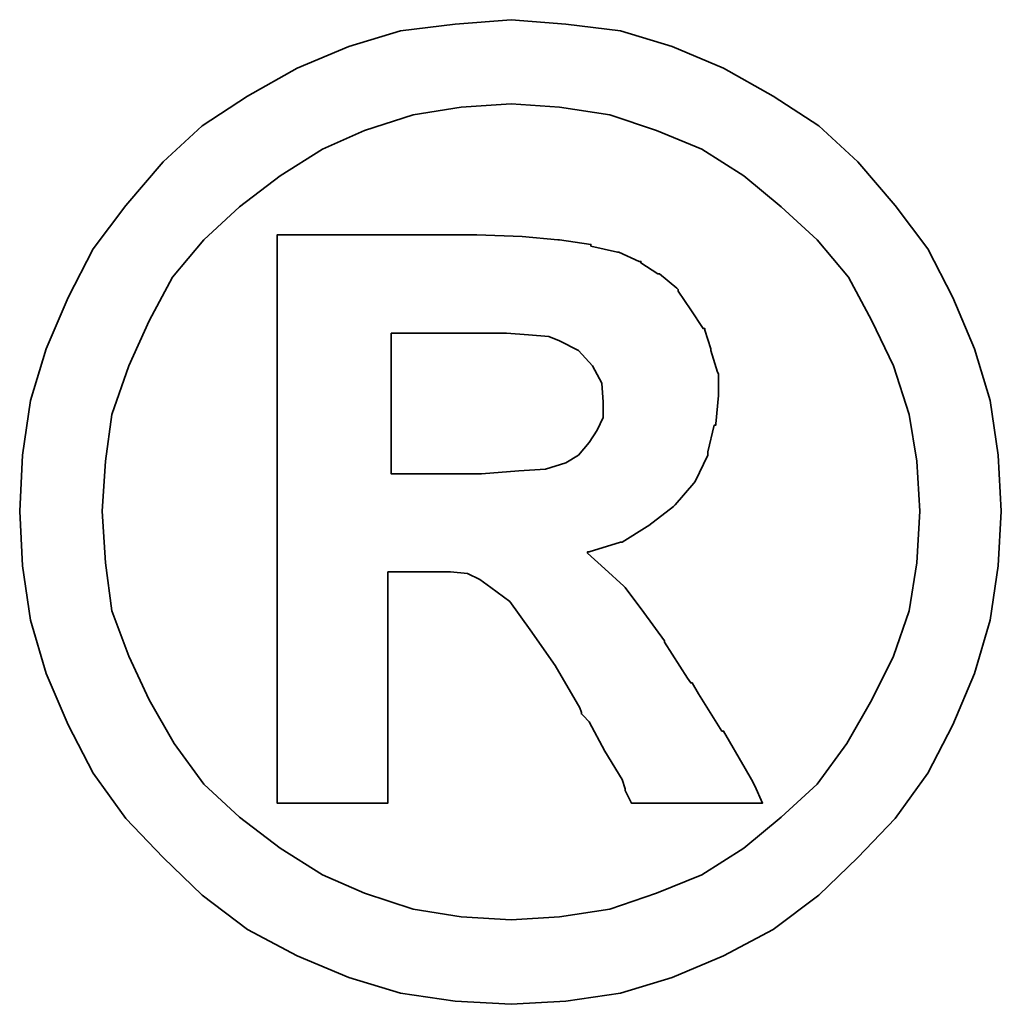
# Model space of a CAD drawing. Header units: millimetres. Extents: x 778 to 970, y 785 to 917.
# Tile 52 of 54: x 952.349 to 953.068, y 855.638 to 856.36. Entities that reach past the tile are written whole.
import ezdxf

# ---------------------------------------------------------------- set-up
doc = ezdxf.new("R2010")
doc.units = ezdxf.units.MM
doc.header["$LTSCALE"] = 0.1
doc.layers.add('layer 1', color=7, linetype='CONTINUOUS')

msp = doc.modelspace()

# ---------------------------------------------------------------- linework, layer by layer
at = {"layer": 'layer 1', "color": 1, "lineweight": 35}
for points, knots in [([(953.06768, 855.99962), (953.06768, 855.99962), (953.0653, 856.04071), (953.0653, 856.04071), (953.0653, 856.04071), (953.0653, 856.04071), (953.05958, 856.08072), (953.05958, 856.08072), (953.05958, 856.08072), (953.05958, 856.08072), (953.04815, 856.11859), (953.04815, 856.11859), (953.04815, 856.11859), (953.04815, 856.11859), (953.03219, 856.15622), (953.03219, 856.15622), (953.03219, 856.15622), (953.03219, 856.15622), (953.01385, 856.19171), (953.01385, 856.19171), (953.01385, 856.19171), (953.01385, 856.19171), (952.99003, 856.22363), (952.99003, 856.22363), (952.99003, 856.22363), (952.99003, 856.22363), (952.96264, 856.25554), (952.96264, 856.25554), (952.96264, 856.25554), (952.96264, 856.25554), (952.93406, 856.28198), (952.93406, 856.28198), (952.93406, 856.28198), (952.93406, 856.28198), (952.90072, 856.30365), (952.90072, 856.30365), (952.90072, 856.30365), (952.90072, 856.30365), (952.86428, 856.32414), (952.86428, 856.32414), (952.86428, 856.32414), (952.86428, 856.32414), (952.82664, 856.3401), (952.82664, 856.3401), (952.82664, 856.3401), (952.82664, 856.3401), (952.78877, 856.35153), (952.78877, 856.35153), (952.78877, 856.35153), (952.78877, 856.35153), (952.74876, 856.35629), (952.74876, 856.35629), (952.74876, 856.35629), (952.74876, 856.35629), (952.70875, 856.35963), (952.70875, 856.35963), (952.70875, 856.35963), (952.70875, 856.35963), (952.66778, 856.35629), (952.66778, 856.35629), (952.66778, 856.35629), (952.66778, 856.35629), (952.62777, 856.35153), (952.62777, 856.35153), (952.62777, 856.35153), (952.62777, 856.35153), (952.5899, 856.3401), (952.5899, 856.3401), (952.5899, 856.3401), (952.5899, 856.3401), (952.55215, 856.32414), (952.55215, 856.32414), (952.55215, 856.32414), (952.55215, 856.32414), (952.51559, 856.30365), (952.51559, 856.30365), (952.51559, 856.30365), (952.51559, 856.30365), (952.48248, 856.28198), (952.48248, 856.28198), (952.48248, 856.28198), (952.48248, 856.28198), (952.4539, 856.25554), (952.4539, 856.25554), (952.4539, 856.25554), (952.4539, 856.25554), (952.42651, 856.22363), (952.42651, 856.22363), (952.42651, 856.22363), (952.42651, 856.22363), (952.40257, 856.19171), (952.40257, 856.19171), (952.40257, 856.19171), (952.40257, 856.19171), (952.38424, 856.15622), (952.38424, 856.15622), (952.38424, 856.15622), (952.38424, 856.15622), (952.36816, 856.11859), (952.36816, 856.11859), (952.36816, 856.11859), (952.36816, 856.11859), (952.35673, 856.08072), (952.35673, 856.08072), (952.35673, 856.08072), (952.35673, 856.08072), (952.35101, 856.04071), (952.35101, 856.04071), (952.35101, 856.04071), (952.35101, 856.04071), (952.34887, 855.99962), (952.34887, 855.99962), (952.34887, 855.99962), (952.34887, 855.99962), (952.35101, 855.95961), (952.35101, 855.95961), (952.35101, 855.95961), (952.35101, 855.95961), (952.35673, 855.91972), (952.35673, 855.91972), (952.35673, 855.91972), (952.35673, 855.91972), (952.36816, 855.88077), (952.36816, 855.88077), (952.36816, 855.88077), (952.36816, 855.88077), (952.38424, 855.84314), (952.38424, 855.84314), (952.38424, 855.84314), (952.38424, 855.84314), (952.40257, 855.80777), (952.40257, 855.80777), (952.40257, 855.80777), (952.40257, 855.80777), (952.42651, 855.77443), (952.42651, 855.77443), (952.42651, 855.77443), (952.42651, 855.77443), (952.4539, 855.74585), (952.4539, 855.74585), (952.4539, 855.74585), (952.4539, 855.74585), (952.48248, 855.71846), (952.48248, 855.71846), (952.48248, 855.71846), (952.48248, 855.71846), (952.51559, 855.69333), (952.51559, 855.69333), (952.51559, 855.69333), (952.51559, 855.69333), (952.55215, 855.67392), (952.55215, 855.67392), (952.55215, 855.67392), (952.55215, 855.67392), (952.5899, 855.65796), (952.5899, 855.65796), (952.5899, 855.65796), (952.5899, 855.65796), (952.62777, 855.64653), (952.62777, 855.64653), (952.62777, 855.64653), (952.62777, 855.64653), (952.66778, 855.64081), (952.66778, 855.64081), (952.66778, 855.64081), (952.66778, 855.64081), (952.70875, 855.63843), (952.70875, 855.63843), (952.70875, 855.63843), (952.70875, 855.63843), (952.74876, 855.64081), (952.74876, 855.64081), (952.74876, 855.64081), (952.74876, 855.64081), (952.78877, 855.64653), (952.78877, 855.64653), (952.78877, 855.64653), (952.78877, 855.64653), (952.82664, 855.65796), (952.82664, 855.65796), (952.82664, 855.65796), (952.82664, 855.65796), (952.86428, 855.67392), (952.86428, 855.67392), (952.86428, 855.67392), (952.86428, 855.67392), (952.90072, 855.69333), (952.90072, 855.69333), (952.90072, 855.69333), (952.90072, 855.69333), (952.93406, 855.71846), (952.93406, 855.71846), (952.93406, 855.71846), (952.93406, 855.71846), (952.96264, 855.74585), (952.96264, 855.74585), (952.96264, 855.74585), (952.96264, 855.74585), (952.99003, 855.77443), (952.99003, 855.77443), (952.99003, 855.77443), (952.99003, 855.77443), (953.01385, 855.80777), (953.01385, 855.80777), (953.01385, 855.80777), (953.01385, 855.80777), (953.03219, 855.84314), (953.03219, 855.84314), (953.03219, 855.84314), (953.03219, 855.84314), (953.04815, 855.88077), (953.04815, 855.88077), (953.04815, 855.88077), (953.04815, 855.88077), (953.05958, 855.91972), (953.05958, 855.91972), (953.05958, 855.91972), (953.05958, 855.91972), (953.0653, 855.95961), (953.0653, 855.95961), (953.0653, 855.95961), (953.0653, 855.95961), (953.06768, 855.99962), (953.06768, 855.99962)], [0, 0, 0, 0, 0.017857, 0.017857, 0.017857, 0.017857, 0.035714, 0.035714, 0.035714, 0.035714, 0.053571, 0.053571, 0.053571, 0.053571, 0.071429, 0.071429, 0.071429, 0.071429, 0.089286, 0.089286, 0.089286, 0.089286, 0.107143, 0.107143, 0.107143, 0.107143, 0.125, 0.125, 0.125, 0.125, 0.142857, 0.142857, 0.142857, 0.142857, 0.160714, 0.160714, 0.160714, 0.160714, 0.178571, 0.178571, 0.178571, 0.178571, 0.196429, 0.196429, 0.196429, 0.196429, 0.214286, 0.214286, 0.214286, 0.214286, 0.232143, 0.232143, 0.232143, 0.232143, 0.25, 0.25, 0.25, 0.25, 0.267857, 0.267857, 0.267857, 0.267857, 0.285714, 0.285714, 0.285714, 0.285714, 0.303571, 0.303571, 0.303571, 0.303571, 0.321429, 0.321429, 0.321429, 0.321429, 0.339286, 0.339286, 0.339286, 0.339286, 0.357143, 0.357143, 0.357143, 0.357143, 0.375, 0.375, 0.375, 0.375, 0.392857, 0.392857, 0.392857, 0.392857, 0.410714, 0.410714, 0.410714, 0.410714, 0.428571, 0.428571, 0.428571, 0.428571, 0.446429, 0.446429, 0.446429, 0.446429, 0.464286, 0.464286, 0.464286, 0.464286, 0.482143, 0.482143, 0.482143, 0.482143, 0.5, 0.5, 0.5, 0.5, 0.517857, 0.517857, 0.517857, 0.517857, 0.535714, 0.535714, 0.535714, 0.535714, 0.553571, 0.553571, 0.553571, 0.553571, 0.571429, 0.571429, 0.571429, 0.571429, 0.589286, 0.589286, 0.589286, 0.589286, 0.607143, 0.607143, 0.607143, 0.607143, 0.625, 0.625, 0.625, 0.625, 0.642857, 0.642857, 0.642857, 0.642857, 0.660714, 0.660714, 0.660714, 0.660714, 0.678571, 0.678571, 0.678571, 0.678571, 0.696429, 0.696429, 0.696429, 0.696429, 0.714286, 0.714286, 0.714286, 0.714286, 0.732143, 0.732143, 0.732143, 0.732143, 0.75, 0.75, 0.75, 0.75, 0.767857, 0.767857, 0.767857, 0.767857, 0.785714, 0.785714, 0.785714, 0.785714, 0.803571, 0.803571, 0.803571, 0.803571, 0.821429, 0.821429, 0.821429, 0.821429, 0.839286, 0.839286, 0.839286, 0.839286, 0.857143, 0.857143, 0.857143, 0.857143, 0.875, 0.875, 0.875, 0.875, 0.892857, 0.892857, 0.892857, 0.892857, 0.910714, 0.910714, 0.910714, 0.910714, 0.928571, 0.928571, 0.928571, 0.928571, 0.946429, 0.946429, 0.946429, 0.946429, 0.964286, 0.964286, 0.964286, 0.964286, 0.982143, 0.982143, 0.982143, 0.982143, 1, 1, 1, 1]), ([(953.00813, 855.99962), (953.00813, 855.99962), (953.00587, 856.03618), (953.00587, 856.03618), (953.00587, 856.03618), (953.00587, 856.03618), (953.00027, 856.07048), (953.00027, 856.07048), (953.00027, 856.07048), (953.00027, 856.07048), (952.98884, 856.10597), (952.98884, 856.10597), (952.98884, 856.10597), (952.98884, 856.10597), (952.97288, 856.13907), (952.97288, 856.13907), (952.97288, 856.13907), (952.97288, 856.13907), (952.95574, 856.17099), (952.95574, 856.17099), (952.95574, 856.17099), (952.95574, 856.17099), (952.93287, 856.19838), (952.93287, 856.19838), (952.93287, 856.19838), (952.93287, 856.19838), (952.90643, 856.22244), (952.90643, 856.22244), (952.90643, 856.22244), (952.90643, 856.22244), (952.87904, 856.2453), (952.87904, 856.2453), (952.87904, 856.2453), (952.87904, 856.2453), (952.84832, 856.26483), (952.84832, 856.26483), (952.84832, 856.26483), (952.84832, 856.26483), (952.81521, 856.27841), (952.81521, 856.27841), (952.81521, 856.27841), (952.81521, 856.27841), (952.78091, 856.28984), (952.78091, 856.28984), (952.78091, 856.28984), (952.78091, 856.28984), (952.74424, 856.29556), (952.74424, 856.29556), (952.74424, 856.29556), (952.74424, 856.29556), (952.70875, 856.29794), (952.70875, 856.29794), (952.70875, 856.29794), (952.70875, 856.29794), (952.67219, 856.29556), (952.67219, 856.29556), (952.67219, 856.29556), (952.67219, 856.29556), (952.63694, 856.28984), (952.63694, 856.28984), (952.63694, 856.28984), (952.63694, 856.28984), (952.60133, 856.27841), (952.60133, 856.27841), (952.60133, 856.27841), (952.60133, 856.27841), (952.57049, 856.26483), (952.57049, 856.26483), (952.57049, 856.26483), (952.57049, 856.26483), (952.53964, 856.2453), (952.53964, 856.2453), (952.53964, 856.2453), (952.53964, 856.2453), (952.50987, 856.22244), (952.50987, 856.22244), (952.50987, 856.22244), (952.50987, 856.22244), (952.48379, 856.19838), (952.48379, 856.19838), (952.48379, 856.19838), (952.48379, 856.19838), (952.46081, 856.17099), (952.46081, 856.17099), (952.46081, 856.17099), (952.46081, 856.17099), (952.44366, 856.13907), (952.44366, 856.13907), (952.44366, 856.13907), (952.44366, 856.13907), (952.42889, 856.10597), (952.42889, 856.10597), (952.42889, 856.10597), (952.42889, 856.10597), (952.41627, 856.07048), (952.41627, 856.07048), (952.41627, 856.07048), (952.41627, 856.07048), (952.41163, 856.03618), (952.41163, 856.03618), (952.41163, 856.03618), (952.41163, 856.03618), (952.40936, 855.99962), (952.40936, 855.99962), (952.40936, 855.99962), (952.40936, 855.99962), (952.41163, 855.96187), (952.41163, 855.96187), (952.41163, 855.96187), (952.41163, 855.96187), (952.41627, 855.92662), (952.41627, 855.92662), (952.41627, 855.92662), (952.41627, 855.92662), (952.42889, 855.8934), (952.42889, 855.8934), (952.42889, 855.8934), (952.42889, 855.8934), (952.44366, 855.86136), (952.44366, 855.86136), (952.44366, 855.86136), (952.44366, 855.86136), (952.462, 855.82945), (952.462, 855.82945), (952.462, 855.82945), (952.462, 855.82945), (952.48379, 855.79968), (952.48379, 855.79968), (952.48379, 855.79968), (952.48379, 855.79968), (952.50987, 855.77562), (952.50987, 855.77562), (952.50987, 855.77562), (952.50987, 855.77562), (952.53964, 855.75276), (952.53964, 855.75276), (952.53964, 855.75276), (952.53964, 855.75276), (952.57049, 855.73335), (952.57049, 855.73335), (952.57049, 855.73335), (952.57049, 855.73335), (952.60133, 855.71977), (952.60133, 855.71977), (952.60133, 855.71977), (952.60133, 855.71977), (952.63694, 855.70822), (952.63694, 855.70822), (952.63694, 855.70822), (952.63694, 855.70822), (952.67219, 855.7025), (952.67219, 855.7025), (952.67219, 855.7025), (952.67219, 855.7025), (952.70875, 855.70024), (952.70875, 855.70024), (952.70875, 855.70024), (952.70875, 855.70024), (952.74424, 855.7025), (952.74424, 855.7025), (952.74424, 855.7025), (952.74424, 855.7025), (952.78091, 855.70822), (952.78091, 855.70822), (952.78091, 855.70822), (952.78091, 855.70822), (952.81521, 855.71977), (952.81521, 855.71977), (952.81521, 855.71977), (952.81521, 855.71977), (952.84832, 855.73335), (952.84832, 855.73335), (952.84832, 855.73335), (952.84832, 855.73335), (952.87904, 855.75276), (952.87904, 855.75276), (952.87904, 855.75276), (952.87904, 855.75276), (952.90643, 855.77562), (952.90643, 855.77562), (952.90643, 855.77562), (952.90643, 855.77562), (952.93287, 855.79968), (952.93287, 855.79968), (952.93287, 855.79968), (952.93287, 855.79968), (952.95454, 855.82945), (952.95454, 855.82945), (952.95454, 855.82945), (952.95454, 855.82945), (952.97288, 855.86136), (952.97288, 855.86136), (952.97288, 855.86136), (952.97288, 855.86136), (952.98884, 855.8934), (952.98884, 855.8934), (952.98884, 855.8934), (952.98884, 855.8934), (953.00027, 855.92662), (953.00027, 855.92662), (953.00027, 855.92662), (953.00027, 855.92662), (953.00587, 855.96187), (953.00587, 855.96187), (953.00587, 855.96187), (953.00587, 855.96187), (953.00813, 855.99962), (953.00813, 855.99962)], [0, 0, 0, 0, 0.019231, 0.019231, 0.019231, 0.019231, 0.038462, 0.038462, 0.038462, 0.038462, 0.057692, 0.057692, 0.057692, 0.057692, 0.076923, 0.076923, 0.076923, 0.076923, 0.096154, 0.096154, 0.096154, 0.096154, 0.115385, 0.115385, 0.115385, 0.115385, 0.134615, 0.134615, 0.134615, 0.134615, 0.153846, 0.153846, 0.153846, 0.153846, 0.173077, 0.173077, 0.173077, 0.173077, 0.192308, 0.192308, 0.192308, 0.192308, 0.211538, 0.211538, 0.211538, 0.211538, 0.230769, 0.230769, 0.230769, 0.230769, 0.25, 0.25, 0.25, 0.25, 0.269231, 0.269231, 0.269231, 0.269231, 0.288462, 0.288462, 0.288462, 0.288462, 0.307692, 0.307692, 0.307692, 0.307692, 0.326923, 0.326923, 0.326923, 0.326923, 0.346154, 0.346154, 0.346154, 0.346154, 0.365385, 0.365385, 0.365385, 0.365385, 0.384615, 0.384615, 0.384615, 0.384615, 0.403846, 0.403846, 0.403846, 0.403846, 0.423077, 0.423077, 0.423077, 0.423077, 0.442308, 0.442308, 0.442308, 0.442308, 0.461538, 0.461538, 0.461538, 0.461538, 0.480769, 0.480769, 0.480769, 0.480769, 0.5, 0.5, 0.5, 0.5, 0.519231, 0.519231, 0.519231, 0.519231, 0.538462, 0.538462, 0.538462, 0.538462, 0.557692, 0.557692, 0.557692, 0.557692, 0.576923, 0.576923, 0.576923, 0.576923, 0.596154, 0.596154, 0.596154, 0.596154, 0.615385, 0.615385, 0.615385, 0.615385, 0.634615, 0.634615, 0.634615, 0.634615, 0.653846, 0.653846, 0.653846, 0.653846, 0.673077, 0.673077, 0.673077, 0.673077, 0.692308, 0.692308, 0.692308, 0.692308, 0.711538, 0.711538, 0.711538, 0.711538, 0.730769, 0.730769, 0.730769, 0.730769, 0.75, 0.75, 0.75, 0.75, 0.769231, 0.769231, 0.769231, 0.769231, 0.788462, 0.788462, 0.788462, 0.788462, 0.807692, 0.807692, 0.807692, 0.807692, 0.826923, 0.826923, 0.826923, 0.826923, 0.846154, 0.846154, 0.846154, 0.846154, 0.865385, 0.865385, 0.865385, 0.865385, 0.884615, 0.884615, 0.884615, 0.884615, 0.903846, 0.903846, 0.903846, 0.903846, 0.923077, 0.923077, 0.923077, 0.923077, 0.942308, 0.942308, 0.942308, 0.942308, 0.961538, 0.961538, 0.961538, 0.961538, 0.980769, 0.980769, 0.980769, 0.980769, 1, 1, 1, 1]), ([(952.53738, 855.79515), (952.53738, 855.79515), (952.53738, 855.79968), (952.53738, 855.79968), (952.53738, 855.79968), (952.53738, 855.79968), (952.53738, 855.81218), (952.53738, 855.81218), (952.53738, 855.81218), (952.53738, 855.81218), (952.53738, 855.8329), (952.53738, 855.8329), (952.53738, 855.8329), (952.53738, 855.8329), (952.53738, 855.85791), (952.53738, 855.85791), (952.53738, 855.85791), (952.53738, 855.85791), (952.53738, 855.88756), (952.53738, 855.88756), (952.53738, 855.88756), (952.53738, 855.88756), (952.53738, 855.91972), (952.53738, 855.91972), (952.53738, 855.91972), (952.53738, 855.91972), (952.53738, 855.99272), (952.53738, 855.99272), (952.53738, 855.99272), (952.53738, 855.99272), (952.53738, 856.06584), (952.53738, 856.06584), (952.53738, 856.06584), (952.53738, 856.06584), (952.53738, 856.10025), (952.53738, 856.10025), (952.53738, 856.10025), (952.53738, 856.10025), (952.53738, 856.13002), (952.53738, 856.13002), (952.53738, 856.13002), (952.53738, 856.13002), (952.53738, 856.1573), (952.53738, 856.1573), (952.53738, 856.1573), (952.53738, 856.1573), (952.53738, 856.17575), (952.53738, 856.17575), (952.53738, 856.17575), (952.53738, 856.17575), (952.53738, 856.18814), (952.53738, 856.18814), (952.53738, 856.18814), (952.53738, 856.18814), (952.53738, 856.1929), (952.53738, 856.1929), (952.53738, 856.1929), (952.53738, 856.1929), (952.53738, 856.20195), (952.53738, 856.20195), (952.53738, 856.20195), (952.53738, 856.20195), (952.54536, 856.20195), (952.54536, 856.20195), (952.54536, 856.20195), (952.54536, 856.20195), (952.54774, 856.20195), (952.54774, 856.20195), (952.54774, 856.20195), (952.54774, 856.20195), (952.55215, 856.20195), (952.55215, 856.20195), (952.55215, 856.20195), (952.55215, 856.20195), (952.56823, 856.20195), (952.56823, 856.20195), (952.56823, 856.20195), (952.56823, 856.20195), (952.5899, 856.20195), (952.5899, 856.20195), (952.5899, 856.20195), (952.5899, 856.20195), (952.61515, 856.20195), (952.61515, 856.20195), (952.61515, 856.20195), (952.61515, 856.20195), (952.64134, 856.20195), (952.64134, 856.20195), (952.64134, 856.20195), (952.64134, 856.20195), (952.66207, 856.20195), (952.66207, 856.20195), (952.66207, 856.20195), (952.66207, 856.20195), (952.67576, 856.20195), (952.67576, 856.20195), (952.67576, 856.20195), (952.67576, 856.20195), (952.68017, 856.20195), (952.68017, 856.20195), (952.68017, 856.20195), (952.68017, 856.20195), (952.68255, 856.20195), (952.68255, 856.20195), (952.68255, 856.20195), (952.68255, 856.20195), (952.68374, 856.20195), (952.68374, 856.20195), (952.68374, 856.20195), (952.68374, 856.20195), (952.71685, 856.20076), (952.71685, 856.20076), (952.71685, 856.20076), (952.71685, 856.20076), (952.74304, 856.19838), (952.74304, 856.19838), (952.74304, 856.19838), (952.74304, 856.19838), (952.74424, 856.19838), (952.74424, 856.19838), (952.74424, 856.19838), (952.74424, 856.19838), (952.7671, 856.19505), (952.7671, 856.19505), (952.7671, 856.19505), (952.7671, 856.19505), (952.7671, 856.19385), (952.7671, 856.19385), (952.7671, 856.19385), (952.7671, 856.19385), (952.78663, 856.18933), (952.78663, 856.18933), (952.78663, 856.18933), (952.78663, 856.18933), (952.78758, 856.18933), (952.78758, 856.18933), (952.78758, 856.18933), (952.78758, 856.18933), (952.80259, 856.18254), (952.80259, 856.18254), (952.80259, 856.18254), (952.80259, 856.18254), (952.80378, 856.18254), (952.80378, 856.18254), (952.80378, 856.18254), (952.80378, 856.18254), (952.80378, 856.18147), (952.80378, 856.18147), (952.80378, 856.18147), (952.80378, 856.18147), (952.81616, 856.17337), (952.81616, 856.17337), (952.81616, 856.17337), (952.81616, 856.17337), (952.81747, 856.17337), (952.81747, 856.17337), (952.81747, 856.17337), (952.81747, 856.17337), (952.82998, 856.16301), (952.82998, 856.16301), (952.82998, 856.16301), (952.82998, 856.16301), (952.83117, 856.16194), (952.83117, 856.16194), (952.83117, 856.16194), (952.83117, 856.16194), (952.83117, 856.16075), (952.83117, 856.16075), (952.83117, 856.16075), (952.83117, 856.16075), (952.84022, 856.14705), (952.84022, 856.14705), (952.84022, 856.14705), (952.84022, 856.14705), (952.84927, 856.13336), (952.84927, 856.13336), (952.84927, 856.13336), (952.84927, 856.13336), (952.85058, 856.13336), (952.85058, 856.13336), (952.85058, 856.13336), (952.85058, 856.13336), (952.85058, 856.13217), (952.85058, 856.13217), (952.85058, 856.13217), (952.85058, 856.13217), (952.85499, 856.11859), (952.85499, 856.11859), (952.85499, 856.11859), (952.85499, 856.11859), (952.85499, 856.1174), (952.85499, 856.1174), (952.85499, 856.1174), (952.85499, 856.1174), (952.85975, 856.10144), (952.85975, 856.10144), (952.85975, 856.10144), (952.85975, 856.10144), (952.8607, 856.10025), (952.8607, 856.10025), (952.8607, 856.10025), (952.8607, 856.10025), (952.8607, 856.08525), (952.8607, 856.08525), (952.8607, 856.08525), (952.8607, 856.08525), (952.8607, 856.08429), (952.8607, 856.08429), (952.8607, 856.08429), (952.8607, 856.08429), (952.85856, 856.06357), (952.85856, 856.06357), (952.85856, 856.06357), (952.85856, 856.06357), (952.85856, 856.06262), (952.85856, 856.06262), (952.85856, 856.06262), (952.85856, 856.06262), (952.85737, 856.06262), (952.85737, 856.06262), (952.85737, 856.06262), (952.85737, 856.06262), (952.85272, 856.04309), (952.85272, 856.04309), (952.85272, 856.04309), (952.85272, 856.04309), (952.85272, 856.0419), (952.85272, 856.0419), (952.85272, 856.0419), (952.85272, 856.0419), (952.85272, 856.04071), (952.85272, 856.04071), (952.85272, 856.04071), (952.85272, 856.04071), (952.84355, 856.02142), (952.84355, 856.02142), (952.84355, 856.02142), (952.84355, 856.02142), (952.8426, 856.02011), (952.8426, 856.02011), (952.8426, 856.02011), (952.8426, 856.02011), (952.82879, 856.00427), (952.82879, 856.00427), (952.82879, 856.00427), (952.82879, 856.00427), (952.8276, 856.00308), (952.8276, 856.00308), (952.8276, 856.00308), (952.8276, 856.00308), (952.8095, 855.98926), (952.8095, 855.98926), (952.8095, 855.98926), (952.8095, 855.98926), (952.80831, 855.98831), (952.80831, 855.98831), (952.80831, 855.98831), (952.80831, 855.98831), (952.78997, 855.97688), (952.78997, 855.97688), (952.78997, 855.97688), (952.78997, 855.97688), (952.78877, 855.97688), (952.78877, 855.97688), (952.78877, 855.97688), (952.78877, 855.97688), (952.76591, 855.96997), (952.76591, 855.96997), (952.76591, 855.96997), (952.76591, 855.96997), (952.76472, 855.96997), (952.76472, 855.96997), (952.76472, 855.96997), (952.76472, 855.96997), (952.76472, 855.96878), (952.76472, 855.96878), (952.76472, 855.96878), (952.76472, 855.96878), (952.77734, 855.95735), (952.77734, 855.95735), (952.77734, 855.95735), (952.77734, 855.95735), (952.79116, 855.94473), (952.79116, 855.94473), (952.79116, 855.94473), (952.79116, 855.94473), (952.79223, 855.94377), (952.79223, 855.94377), (952.79223, 855.94377), (952.79223, 855.94377), (952.80592, 855.92543), (952.80592, 855.92543), (952.80592, 855.92543), (952.80592, 855.92543), (952.82093, 855.90471), (952.82093, 855.90471), (952.82093, 855.90471), (952.82093, 855.90471), (952.82093, 855.90376), (952.82093, 855.90376), (952.82093, 855.90376), (952.82093, 855.90376), (952.83796, 855.87732), (952.83796, 855.87732), (952.83796, 855.87732), (952.83796, 855.87732), (952.84022, 855.87387), (952.84022, 855.87387), (952.84022, 855.87387), (952.84022, 855.87387), (952.84141, 855.87387), (952.84141, 855.87387), (952.84141, 855.87387), (952.84141, 855.87387), (952.84594, 855.86589), (952.84594, 855.86589), (952.84594, 855.86589), (952.84594, 855.86589), (952.86309, 855.8385), (952.86309, 855.8385), (952.86309, 855.8385), (952.86309, 855.8385), (952.86428, 855.8385), (952.86428, 855.8385), (952.86428, 855.8385), (952.86428, 855.8385), (952.88023, 855.81111), (952.88023, 855.81111), (952.88023, 855.81111), (952.88023, 855.81111), (952.88476, 855.80301), (952.88476, 855.80301), (952.88476, 855.80301), (952.88476, 855.80301), (952.88714, 855.79849), (952.88714, 855.79849), (952.88714, 855.79849), (952.88714, 855.79849), (952.89286, 855.78586), (952.89286, 855.78586), (952.89286, 855.78586), (952.89286, 855.78586), (952.88023, 855.78586), (952.88023, 855.78586), (952.88023, 855.78586), (952.88023, 855.78586), (952.87797, 855.78586), (952.87797, 855.78586), (952.87797, 855.78586), (952.87797, 855.78586), (952.86761, 855.78586), (952.86761, 855.78586), (952.86761, 855.78586), (952.86761, 855.78586), (952.84022, 855.78586), (952.84022, 855.78586), (952.84022, 855.78586), (952.84022, 855.78586), (952.81283, 855.78586), (952.81283, 855.78586), (952.81283, 855.78586), (952.81283, 855.78586), (952.80378, 855.78586), (952.80378, 855.78586), (952.80378, 855.78586), (952.80378, 855.78586), (952.8014, 855.78586), (952.8014, 855.78586), (952.8014, 855.78586), (952.8014, 855.78586), (952.79687, 855.78586), (952.79687, 855.78586), (952.79687, 855.78586), (952.79687, 855.78586), (952.79449, 855.79063), (952.79449, 855.79063), (952.79449, 855.79063), (952.79449, 855.79063), (952.79223, 855.79515), (952.79223, 855.79515), (952.79223, 855.79515), (952.79223, 855.79515), (952.79223, 855.79634), (952.79223, 855.79634), (952.79223, 855.79634), (952.79223, 855.79634), (952.78997, 855.80301), (952.78997, 855.80301), (952.78997, 855.80301), (952.78997, 855.80301), (952.77734, 855.82373), (952.77734, 855.82373), (952.77734, 855.82373), (952.77734, 855.82373), (952.76591, 855.84529), (952.76591, 855.84529), (952.76591, 855.84529), (952.76591, 855.84529), (952.76138, 855.84993), (952.76138, 855.84993), (952.76138, 855.84993), (952.76138, 855.84993), (952.76019, 855.85112), (952.76019, 855.85112), (952.76019, 855.85112), (952.76019, 855.85112), (952.76019, 855.85219), (952.76019, 855.85219), (952.76019, 855.85219), (952.76019, 855.85219), (952.759, 855.85565), (952.759, 855.85565), (952.759, 855.85565), (952.759, 855.85565), (952.7409, 855.88649), (952.7409, 855.88649), (952.7409, 855.88649), (952.7409, 855.88649), (952.72256, 855.91269), (952.72256, 855.91269), (952.72256, 855.91269), (952.72256, 855.91269), (952.70779, 855.93341), (952.70779, 855.93341), (952.70779, 855.93341), (952.70779, 855.93341), (952.69398, 855.94377), (952.69398, 855.94377), (952.69398, 855.94377), (952.69398, 855.94377), (952.68588, 855.94949), (952.68588, 855.94949), (952.68588, 855.94949), (952.68588, 855.94949), (952.67683, 855.95401), (952.67683, 855.95401), (952.67683, 855.95401), (952.67683, 855.95401), (952.66433, 855.9552), (952.66433, 855.9552), (952.66433, 855.9552), (952.66433, 855.9552), (952.64825, 855.9552), (952.64825, 855.9552), (952.64825, 855.9552), (952.64825, 855.9552), (952.64587, 855.9552), (952.64587, 855.9552), (952.64587, 855.9552), (952.64587, 855.9552), (952.64373, 855.9552), (952.64373, 855.9552), (952.64373, 855.9552), (952.64373, 855.9552), (952.62991, 855.9552), (952.62991, 855.9552), (952.62991, 855.9552), (952.62991, 855.9552), (952.61848, 855.9552), (952.61848, 855.9552), (952.61848, 855.9552), (952.61848, 855.9552), (952.61848, 855.94699), (952.61848, 855.94699), (952.61848, 855.94699), (952.61848, 855.94699), (952.61848, 855.93806), (952.61848, 855.93806), (952.61848, 855.93806), (952.61848, 855.93806), (952.61848, 855.91043), (952.61848, 855.91043), (952.61848, 855.91043), (952.61848, 855.91043), (952.61848, 855.88077), (952.61848, 855.88077), (952.61848, 855.88077), (952.61848, 855.88077), (952.61848, 855.84874), (952.61848, 855.84874), (952.61848, 855.84874), (952.61848, 855.84874), (952.61848, 855.82254), (952.61848, 855.82254), (952.61848, 855.82254), (952.61848, 855.82254), (952.61848, 855.81218), (952.61848, 855.81218), (952.61848, 855.81218), (952.61848, 855.81218), (952.61848, 855.8042), (952.61848, 855.8042), (952.61848, 855.8042), (952.61848, 855.8042), (952.61848, 855.7973), (952.61848, 855.7973), (952.61848, 855.7973), (952.61848, 855.7973), (952.61848, 855.79515), (952.61848, 855.79515), (952.61848, 855.79515), (952.61848, 855.79515), (952.61848, 855.78586), (952.61848, 855.78586), (952.61848, 855.78586), (952.61848, 855.78586), (952.61062, 855.78586), (952.61062, 855.78586), (952.61062, 855.78586), (952.61062, 855.78586), (952.60824, 855.78586), (952.60824, 855.78586), (952.60824, 855.78586), (952.60824, 855.78586), (952.60133, 855.78586), (952.60133, 855.78586), (952.60133, 855.78586), (952.60133, 855.78586), (952.57751, 855.78586), (952.57751, 855.78586), (952.57751, 855.78586), (952.57751, 855.78586), (952.55679, 855.78586), (952.55679, 855.78586), (952.55679, 855.78586), (952.55679, 855.78586), (952.55, 855.78586), (952.55, 855.78586), (952.55, 855.78586), (952.55, 855.78586), (952.54536, 855.78586), (952.54536, 855.78586), (952.54536, 855.78586), (952.54536, 855.78586), (952.53738, 855.78586), (952.53738, 855.78586), (952.53738, 855.78586), (952.53738, 855.78586), (952.53738, 855.79515), (952.53738, 855.79515)], [0, 0, 0, 0, 0.007407, 0.007407, 0.007407, 0.007407, 0.014815, 0.014815, 0.014815, 0.014815, 0.022222, 0.022222, 0.022222, 0.022222, 0.02963, 0.02963, 0.02963, 0.02963, 0.037037, 0.037037, 0.037037, 0.037037, 0.044444, 0.044444, 0.044444, 0.044444, 0.051852, 0.051852, 0.051852, 0.051852, 0.059259, 0.059259, 0.059259, 0.059259, 0.066667, 0.066667, 0.066667, 0.066667, 0.074074, 0.074074, 0.074074, 0.074074, 0.081481, 0.081481, 0.081481, 0.081481, 0.088889, 0.088889, 0.088889, 0.088889, 0.096296, 0.096296, 0.096296, 0.096296, 0.103704, 0.103704, 0.103704, 0.103704, 0.111111, 0.111111, 0.111111, 0.111111, 0.118519, 0.118519, 0.118519, 0.118519, 0.125926, 0.125926, 0.125926, 0.125926, 0.133333, 0.133333, 0.133333, 0.133333, 0.140741, 0.140741, 0.140741, 0.140741, 0.148148, 0.148148, 0.148148, 0.148148, 0.155556, 0.155556, 0.155556, 0.155556, 0.162963, 0.162963, 0.162963, 0.162963, 0.17037, 0.17037, 0.17037, 0.17037, 0.177778, 0.177778, 0.177778, 0.177778, 0.185185, 0.185185, 0.185185, 0.185185, 0.192593, 0.192593, 0.192593, 0.192593, 0.2, 0.2, 0.2, 0.2, 0.207407, 0.207407, 0.207407, 0.207407, 0.214815, 0.214815, 0.214815, 0.214815, 0.222222, 0.222222, 0.222222, 0.222222, 0.22963, 0.22963, 0.22963, 0.22963, 0.237037, 0.237037, 0.237037, 0.237037, 0.244444, 0.244444, 0.244444, 0.244444, 0.251852, 0.251852, 0.251852, 0.251852, 0.259259, 0.259259, 0.259259, 0.259259, 0.266667, 0.266667, 0.266667, 0.266667, 0.274074, 0.274074, 0.274074, 0.274074, 0.281481, 0.281481, 0.281481, 0.281481, 0.288889, 0.288889, 0.288889, 0.288889, 0.296296, 0.296296, 0.296296, 0.296296, 0.303704, 0.303704, 0.303704, 0.303704, 0.311111, 0.311111, 0.311111, 0.311111, 0.318519, 0.318519, 0.318519, 0.318519, 0.325926, 0.325926, 0.325926, 0.325926, 0.333333, 0.333333, 0.333333, 0.333333, 0.340741, 0.340741, 0.340741, 0.340741, 0.348148, 0.348148, 0.348148, 0.348148, 0.355556, 0.355556, 0.355556, 0.355556, 0.362963, 0.362963, 0.362963, 0.362963, 0.37037, 0.37037, 0.37037, 0.37037, 0.377778, 0.377778, 0.377778, 0.377778, 0.385185, 0.385185, 0.385185, 0.385185, 0.392593, 0.392593, 0.392593, 0.392593, 0.4, 0.4, 0.4, 0.4, 0.407407, 0.407407, 0.407407, 0.407407, 0.414815, 0.414815, 0.414815, 0.414815, 0.422222, 0.422222, 0.422222, 0.422222, 0.42963, 0.42963, 0.42963, 0.42963, 0.437037, 0.437037, 0.437037, 0.437037, 0.444444, 0.444444, 0.444444, 0.444444, 0.451852, 0.451852, 0.451852, 0.451852, 0.459259, 0.459259, 0.459259, 0.459259, 0.466667, 0.466667, 0.466667, 0.466667, 0.474074, 0.474074, 0.474074, 0.474074, 0.481481, 0.481481, 0.481481, 0.481481, 0.488889, 0.488889, 0.488889, 0.488889, 0.496296, 0.496296, 0.496296, 0.496296, 0.503704, 0.503704, 0.503704, 0.503704, 0.511111, 0.511111, 0.511111, 0.511111, 0.518519, 0.518519, 0.518519, 0.518519, 0.525926, 0.525926, 0.525926, 0.525926, 0.533333, 0.533333, 0.533333, 0.533333, 0.540741, 0.540741, 0.540741, 0.540741, 0.548148, 0.548148, 0.548148, 0.548148, 0.555556, 0.555556, 0.555556, 0.555556, 0.562963, 0.562963, 0.562963, 0.562963, 0.57037, 0.57037, 0.57037, 0.57037, 0.577778, 0.577778, 0.577778, 0.577778, 0.585185, 0.585185, 0.585185, 0.585185, 0.592593, 0.592593, 0.592593, 0.592593, 0.6, 0.6, 0.6, 0.6, 0.607407, 0.607407, 0.607407, 0.607407, 0.614815, 0.614815, 0.614815, 0.614815, 0.622222, 0.622222, 0.622222, 0.622222, 0.62963, 0.62963, 0.62963, 0.62963, 0.637037, 0.637037, 0.637037, 0.637037, 0.644444, 0.644444, 0.644444, 0.644444, 0.651852, 0.651852, 0.651852, 0.651852, 0.659259, 0.659259, 0.659259, 0.659259, 0.666667, 0.666667, 0.666667, 0.666667, 0.674074, 0.674074, 0.674074, 0.674074, 0.681481, 0.681481, 0.681481, 0.681481, 0.688889, 0.688889, 0.688889, 0.688889, 0.696296, 0.696296, 0.696296, 0.696296, 0.703704, 0.703704, 0.703704, 0.703704, 0.711111, 0.711111, 0.711111, 0.711111, 0.718519, 0.718519, 0.718519, 0.718519, 0.725926, 0.725926, 0.725926, 0.725926, 0.733333, 0.733333, 0.733333, 0.733333, 0.740741, 0.740741, 0.740741, 0.740741, 0.748148, 0.748148, 0.748148, 0.748148, 0.755556, 0.755556, 0.755556, 0.755556, 0.762963, 0.762963, 0.762963, 0.762963, 0.77037, 0.77037, 0.77037, 0.77037, 0.777778, 0.777778, 0.777778, 0.777778, 0.785185, 0.785185, 0.785185, 0.785185, 0.792593, 0.792593, 0.792593, 0.792593, 0.8, 0.8, 0.8, 0.8, 0.807407, 0.807407, 0.807407, 0.807407, 0.814815, 0.814815, 0.814815, 0.814815, 0.822222, 0.822222, 0.822222, 0.822222, 0.82963, 0.82963, 0.82963, 0.82963, 0.837037, 0.837037, 0.837037, 0.837037, 0.844444, 0.844444, 0.844444, 0.844444, 0.851852, 0.851852, 0.851852, 0.851852, 0.859259, 0.859259, 0.859259, 0.859259, 0.866667, 0.866667, 0.866667, 0.866667, 0.874074, 0.874074, 0.874074, 0.874074, 0.881481, 0.881481, 0.881481, 0.881481, 0.888889, 0.888889, 0.888889, 0.888889, 0.896296, 0.896296, 0.896296, 0.896296, 0.903704, 0.903704, 0.903704, 0.903704, 0.911111, 0.911111, 0.911111, 0.911111, 0.918519, 0.918519, 0.918519, 0.918519, 0.925926, 0.925926, 0.925926, 0.925926, 0.933333, 0.933333, 0.933333, 0.933333, 0.940741, 0.940741, 0.940741, 0.940741, 0.948148, 0.948148, 0.948148, 0.948148, 0.955556, 0.955556, 0.955556, 0.955556, 0.962963, 0.962963, 0.962963, 0.962963, 0.97037, 0.97037, 0.97037, 0.97037, 0.977778, 0.977778, 0.977778, 0.977778, 0.985185, 0.985185, 0.985185, 0.985185, 0.992593, 0.992593, 0.992593, 0.992593, 1, 1, 1, 1]), ([(952.62086, 856.13002), (952.62086, 856.13002), (952.62086, 856.12074), (952.62086, 856.12074), (952.62086, 856.12074), (952.62086, 856.12074), (952.62086, 856.10025), (952.62086, 856.10025), (952.62086, 856.10025), (952.62086, 856.10025), (952.62086, 856.07727), (952.62086, 856.07727), (952.62086, 856.07727), (952.62086, 856.07727), (952.62086, 856.0569), (952.62086, 856.0569), (952.62086, 856.0569), (952.62086, 856.0569), (952.62086, 856.03618), (952.62086, 856.03618), (952.62086, 856.03618), (952.62086, 856.03618), (952.62086, 856.02701), (952.62086, 856.02701), (952.62086, 856.02701), (952.62086, 856.02701), (952.62301, 856.02701), (952.62301, 856.02701), (952.62301, 856.02701), (952.62301, 856.02701), (952.64825, 856.02701), (952.64825, 856.02701), (952.64825, 856.02701), (952.64825, 856.02701), (952.67576, 856.02701), (952.67576, 856.02701), (952.67576, 856.02701), (952.67576, 856.02701), (952.68481, 856.02701), (952.68481, 856.02701), (952.68481, 856.02701), (952.68481, 856.02701), (952.68707, 856.02701), (952.68707, 856.02701), (952.68707, 856.02701), (952.68707, 856.02701), (952.71446, 856.02928), (952.71446, 856.02928), (952.71446, 856.02928), (952.71446, 856.02928), (952.73399, 856.03047), (952.73399, 856.03047), (952.73399, 856.03047), (952.73399, 856.03047), (952.74876, 856.03499), (952.74876, 856.03499), (952.74876, 856.03499), (952.74876, 856.03499), (952.75805, 856.04071), (952.75805, 856.04071), (952.75805, 856.04071), (952.75805, 856.04071), (952.76591, 856.04988), (952.76591, 856.04988), (952.76591, 856.04988), (952.76591, 856.04988), (952.77163, 856.05905), (952.77163, 856.05905), (952.77163, 856.05905), (952.77163, 856.05905), (952.77615, 856.06834), (952.77615, 856.06834), (952.77615, 856.06834), (952.77615, 856.06834), (952.77615, 856.07953), (952.77615, 856.07953), (952.77615, 856.07953), (952.77615, 856.07953), (952.7752, 856.09335), (952.7752, 856.09335), (952.7752, 856.09335), (952.7752, 856.09335), (952.76829, 856.10597), (952.76829, 856.10597), (952.76829, 856.10597), (952.76829, 856.10597), (952.75805, 856.1174), (952.75805, 856.1174), (952.75805, 856.1174), (952.75805, 856.1174), (952.74424, 856.12431), (952.74424, 856.12431), (952.74424, 856.12431), (952.74424, 856.12431), (952.73626, 856.12764), (952.73626, 856.12764), (952.73626, 856.12764), (952.73626, 856.12764), (952.72137, 856.12883), (952.72137, 856.12883), (952.72137, 856.12883), (952.72137, 856.12883), (952.70541, 856.13002), (952.70541, 856.13002), (952.70541, 856.13002), (952.70541, 856.13002), (952.68255, 856.13002), (952.68255, 856.13002), (952.68255, 856.13002), (952.68255, 856.13002), (952.68017, 856.13002), (952.68017, 856.13002), (952.68017, 856.13002), (952.68017, 856.13002), (952.67112, 856.13002), (952.67112, 856.13002), (952.67112, 856.13002), (952.67112, 856.13002), (952.64587, 856.13002), (952.64587, 856.13002), (952.64587, 856.13002), (952.64587, 856.13002), (952.62301, 856.13002), (952.62301, 856.13002), (952.62301, 856.13002), (952.62301, 856.13002), (952.62086, 856.13002), (952.62086, 856.13002)], [0, 0, 0, 0, 0.03125, 0.03125, 0.03125, 0.03125, 0.0625, 0.0625, 0.0625, 0.0625, 0.09375, 0.09375, 0.09375, 0.09375, 0.125, 0.125, 0.125, 0.125, 0.15625, 0.15625, 0.15625, 0.15625, 0.1875, 0.1875, 0.1875, 0.1875, 0.21875, 0.21875, 0.21875, 0.21875, 0.25, 0.25, 0.25, 0.25, 0.28125, 0.28125, 0.28125, 0.28125, 0.3125, 0.3125, 0.3125, 0.3125, 0.34375, 0.34375, 0.34375, 0.34375, 0.375, 0.375, 0.375, 0.375, 0.40625, 0.40625, 0.40625, 0.40625, 0.4375, 0.4375, 0.4375, 0.4375, 0.46875, 0.46875, 0.46875, 0.46875, 0.5, 0.5, 0.5, 0.5, 0.53125, 0.53125, 0.53125, 0.53125, 0.5625, 0.5625, 0.5625, 0.5625, 0.59375, 0.59375, 0.59375, 0.59375, 0.625, 0.625, 0.625, 0.625, 0.65625, 0.65625, 0.65625, 0.65625, 0.6875, 0.6875, 0.6875, 0.6875, 0.71875, 0.71875, 0.71875, 0.71875, 0.75, 0.75, 0.75, 0.75, 0.78125, 0.78125, 0.78125, 0.78125, 0.8125, 0.8125, 0.8125, 0.8125, 0.84375, 0.84375, 0.84375, 0.84375, 0.875, 0.875, 0.875, 0.875, 0.90625, 0.90625, 0.90625, 0.90625, 0.9375, 0.9375, 0.9375, 0.9375, 0.96875, 0.96875, 0.96875, 0.96875, 1, 1, 1, 1])]:
    msp.add_open_spline(points, degree=3, knots=knots, dxfattribs=at)

doc.saveas('drawing.dxf')
